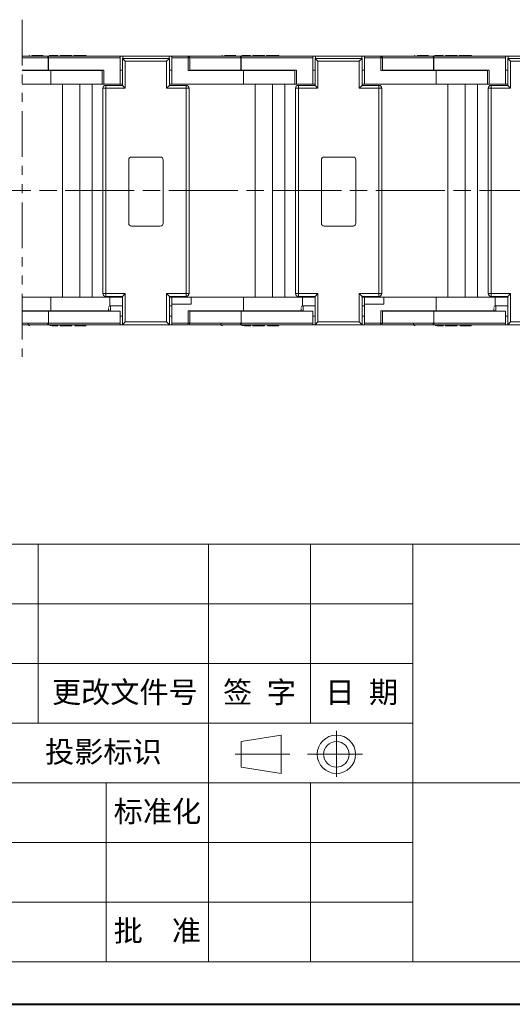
# Model space of a CAD drawing. Header units: millimetres. Extents: x 3292 to 3920, y -521 to -81.
# Tile 10 of 31: x 3678 to 3764, y -521 to -350. Entities that reach past the tile are written whole.
import ezdxf

# ---------------------------------------------------------------- set-up
doc = ezdxf.new("R2010")
doc.units = ezdxf.units.MM
for name, pattern in [('ACAD_ISO08W100', [36, 24, -3, 6, -3]), ('CENTER', [0.6, 0.375, -0.075, 0.075, -0.075]), ('PHANTOM2', [31.75, 15.875, -3.175, 3.175, -3.175, 3.175, -3.175])]:
    doc.linetypes.add(name, pattern=pattern)
doc.layers.add('中心线', color=1, linetype='CENTER', lineweight=25)
doc.layers.add('标注线', color=7, linetype='Continuous', lineweight=15)
doc.styles.add('样式 6', font='仿宋_GB2312.ttf')

msp = doc.modelspace()

# ---------------------------------------------------------------- linework, layer by layer
at = {"color": 3, "linetype": 'PHANTOM2', "lineweight": 9, "ltscale": 0.5}
msp.add_line((3678.769, -349.861), (3678.769, -408.452), dxfattribs=at)
at = {"color": 7, "linetype": 'Continuous', "lineweight": 15}
for p, q in [((3683.243, -356.212), (3678.769, -356.212)), ((3683.229, -356.512), (3678.769, -356.512)), ((3683.305, -356.514), (3683.229, -356.512)), ((3683.252, -356.214), (3683.238, -356.232)), ((3683.243, -356.212), (3683.317, -356.212)), ((3683.322, -356.515), (3683.311, -356.515)), ((3683.311, -358.637), (3683.311, -356.515)), ((3683.317, -356.212), (3683.317, -356.403)), ((3683.317, -356.212), (3695.818, -356.212)), ((3683.317, -356.403), (3683.322, -356.515)), ((3683.322, -356.515), (3695.818, -356.515)), ((3683.322, -358.637), (3683.322, -356.515)), ((3683.443, -356.061), (3684.609, -356.061)), ((3683.761, -356.111), (3683.557, -356.111)), ((3684.28, -356.212), (3683.761, -356.111)), ((3684.609, -356.212), (3684.609, -356.061)), ((3684.609, -356.061), (3684.985, -356.061)), ((3684.985, -356.061), (3684.985, -356.212)), ((3685.369, -356.061), (3685.369, -356.212)), ((3685.369, -356.061), (3687.424, -356.061)), ((3687.424, -356.212), (3687.424, -356.061)), ((3687.732, -356.061), (3687.732, -356.212)), ((3688.027, -356.212), (3688.027, -356.061)), ((3689.919, -356.212), (3689.919, -356.061)), ((3695.818, -356.515), (3695.818, -356.212)), ((3695.818, -356.212), (3696.247, -356.212)), ((3695.818, -356.515), (3695.818, -361.062)), ((3696.688, -357.081), (3696.188, -356.581)), ((3696.188, -356.581), (3696.188, -361.281)), ((3696.188, -356.581), (3704.388, -356.581)), ((3696.247, -356.581), (3696.247, -356.212)), ((3696.247, -356.212), (3704.33, -356.212)), ((3696.688, -361.781), (3696.688, -357.081)), ((3696.688, -357.081), (3703.888, -357.081)), ((3703.888, -357.081), (3704.388, -356.581)), ((3703.888, -357.081), (3703.888, -361.781)), ((3704.33, -356.212), (3704.33, -356.581)), ((3704.33, -356.212), (3704.759, -356.212)), ((3704.388, -361.281), (3704.388, -356.581)), ((3704.759, -356.212), (3707.61, -356.212)), ((3704.759, -356.212), (3704.759, -356.515)), ((3704.759, -356.515), (3707.61, -356.515)), ((3704.759, -361.062), (3704.759, -356.515)), ((3707.61, -356.515), (3707.61, -356.212)), ((3716.743, -356.212), (3707.61, -356.212)), ((3707.61, -356.515), (3707.61, -358.687)), ((3707.913, -356.515), (3707.61, -356.515)), ((3716.729, -356.512), (3707.913, -356.512)), ((3707.913, -358.687), (3707.913, -356.515)), ((3716.805, -356.514), (3716.729, -356.512)), ((3716.752, -356.214), (3716.738, -356.232)), ((3716.743, -356.212), (3716.817, -356.212)), ((3716.822, -356.515), (3716.811, -356.515)), ((3716.811, -358.637), (3716.811, -356.515)), ((3716.817, -356.212), (3716.817, -356.403)), ((3716.817, -356.212), (3729.318, -356.212)), ((3716.817, -356.403), (3716.822, -356.515)), ((3716.822, -356.515), (3729.318, -356.515)), ((3716.822, -358.637), (3716.822, -356.515)), ((3716.943, -356.061), (3718.109, -356.061)), ((3717.261, -356.111), (3717.057, -356.111)), ((3717.78, -356.212), (3717.261, -356.111)), ((3718.109, -356.212), (3718.109, -356.061)), ((3718.109, -356.061), (3718.485, -356.061)), ((3718.485, -356.061), (3718.485, -356.212)), ((3718.869, -356.061), (3718.869, -356.212)), ((3718.869, -356.061), (3720.924, -356.061)), ((3720.924, -356.212), (3720.924, -356.061)), ((3721.232, -356.061), (3721.232, -356.212)), ((3721.527, -356.212), (3721.527, -356.061)), ((3723.419, -356.212), (3723.419, -356.061)), ((3729.318, -356.515), (3729.318, -356.212)), ((3729.318, -356.212), (3729.747, -356.212)), ((3729.318, -356.515), (3729.318, -361.062)), ((3730.188, -357.081), (3729.688, -356.581)), ((3729.688, -356.581), (3729.688, -361.281)), ((3729.688, -356.581), (3737.888, -356.581)), ((3729.747, -356.581), (3729.747, -356.212)), ((3729.747, -356.212), (3737.83, -356.212)), ((3730.188, -361.781), (3730.188, -357.081)), ((3730.188, -357.081), (3737.388, -357.081)), ((3737.388, -357.081), (3737.888, -356.581)), ((3737.388, -357.081), (3737.388, -361.781)), ((3737.83, -356.212), (3737.83, -356.581)), ((3737.83, -356.212), (3738.259, -356.212)), ((3737.888, -361.281), (3737.888, -356.581)), ((3738.259, -356.212), (3741.11, -356.212)), ((3738.259, -356.212), (3738.259, -356.515)), ((3738.259, -356.515), (3741.11, -356.515)), ((3738.259, -361.062), (3738.259, -356.515)), ((3750.243, -356.212), (3741.11, -356.212)), ((3741.11, -356.515), (3741.11, -356.212)), ((3741.11, -356.515), (3741.11, -358.687)), ((3741.413, -356.515), (3741.11, -356.515)), ((3750.229, -356.512), (3741.413, -356.512)), ((3741.413, -358.687), (3741.413, -356.515)), ((3750.305, -356.514), (3750.229, -356.512)), ((3750.252, -356.214), (3750.238, -356.232)), ((3750.243, -356.212), (3750.317, -356.212)), ((3750.322, -356.515), (3750.311, -356.515)), ((3750.311, -358.637), (3750.311, -356.515)), ((3750.317, -356.212), (3750.317, -356.403)), ((3750.317, -356.212), (3762.818, -356.212)), ((3750.317, -356.403), (3750.322, -356.515)), ((3750.322, -356.515), (3762.818, -356.515)), ((3750.322, -358.637), (3750.322, -356.515)), ((3750.443, -356.061), (3751.609, -356.061)), ((3750.761, -356.111), (3750.557, -356.111)), ((3751.28, -356.212), (3750.761, -356.111)), ((3751.609, -356.212), (3751.609, -356.061)), ((3751.609, -356.061), (3751.985, -356.061)), ((3751.985, -356.061), (3751.985, -356.212)), ((3752.369, -356.061), (3752.369, -356.212)), ((3752.369, -356.061), (3754.424, -356.061)), ((3754.424, -356.212), (3754.424, -356.061)), ((3754.732, -356.061), (3754.732, -356.212)), ((3755.027, -356.212), (3755.027, -356.061)), ((3756.919, -356.212), (3756.919, -356.061)), ((3762.818, -356.515), (3762.818, -356.212)), ((3762.818, -356.212), (3763.247, -356.212)), ((3762.818, -356.515), (3762.818, -361.062)), ((3763.688, -357.081), (3763.188, -356.581)), ((3763.188, -356.581), (3763.188, -361.281)), ((3763.188, -356.581), (3771.388, -356.581)), ((3763.247, -356.581), (3763.247, -356.212)), ((3763.247, -356.212), (3771.33, -356.212)), ((3763.688, -361.781), (3763.688, -357.081)), ((3763.688, -357.081), (3770.888, -357.081)), ((3678.769, -358.637), (3683.311, -358.637)), ((3678.769, -358.687), (3683.761, -358.687)), ((3679.794, -358.637), (3679.794, -358.687)), ((3683.311, -358.637), (3683.322, -358.637)), ((3683.322, -358.637), (3692.967, -358.637)), ((3683.761, -358.687), (3683.761, -361.062)), ((3683.761, -358.687), (3692.664, -358.687)), ((3687.727, -358.687), (3687.727, -358.637)), ((3692.664, -358.637), (3692.664, -361.062)), ((3692.967, -361.062), (3692.967, -358.637)), ((3696.188, -358.637), (3695.818, -358.637)), ((3704.759, -358.637), (3704.388, -358.637)), ((3707.61, -358.687), (3717.261, -358.687)), ((3707.913, -358.637), (3716.811, -358.637)), ((3711.694, -358.637), (3711.694, -358.687)), ((3711.966, -358.687), (3711.966, -358.637)), ((3713.294, -358.637), (3713.294, -358.687)), ((3716.811, -358.637), (3716.822, -358.637)), ((3716.822, -358.637), (3726.467, -358.637)), ((3717.261, -358.687), (3717.261, -361.062)), ((3717.261, -358.687), (3726.164, -358.687)), ((3721.227, -358.687), (3721.227, -358.637)), ((3726.164, -358.637), (3726.164, -361.062)), ((3726.467, -361.062), (3726.467, -358.637)), ((3729.688, -358.637), (3729.318, -358.637)), ((3738.259, -358.637), (3737.888, -358.637)), ((3741.11, -358.687), (3750.761, -358.687)), ((3741.413, -358.637), (3750.311, -358.637)), ((3745.194, -358.637), (3745.194, -358.687)), ((3745.466, -358.687), (3745.466, -358.637)), ((3746.794, -358.637), (3746.794, -358.687)), ((3750.311, -358.637), (3750.322, -358.637)), ((3750.322, -358.637), (3759.967, -358.637)), ((3750.761, -358.687), (3750.761, -361.062)), ((3750.761, -358.687), (3759.664, -358.687)), ((3754.727, -358.687), (3754.727, -358.637)), ((3759.664, -358.637), (3759.664, -361.062)), ((3759.967, -361.062), (3759.967, -358.637)), ((3763.188, -358.637), (3762.818, -358.637)), ((3683.761, -361.062), (3678.769, -361.062)), ((3683.761, -361.062), (3692.664, -361.062)), ((3685.764, -361.062), (3685.764, -398.062)), ((3688.776, -398.062), (3688.776, -361.062)), ((3690.917, -361.062), (3690.917, -398.062)), ((3692.967, -361.062), (3692.664, -361.062)), ((3692.788, -397.438), (3692.788, -361.781)), ((3693.288, -361.781), (3692.788, -361.781)), ((3695.818, -361.062), (3692.967, -361.062)), ((3693.288, -361.281), (3693.288, -361.781)), ((3696.188, -361.281), (3693.288, -361.281)), ((3693.288, -397.438), (3693.288, -361.781)), ((3693.288, -361.781), (3696.688, -361.781)), ((3696.188, -361.062), (3695.818, -361.062)), ((3696.688, -361.781), (3696.188, -361.281)), ((3704.388, -361.281), (3703.888, -361.781)), ((3703.888, -361.781), (3707.288, -361.781)), ((3704.759, -361.062), (3704.388, -361.062)), ((3707.288, -361.281), (3704.388, -361.281)), ((3717.261, -361.062), (3704.759, -361.062)), ((3707.288, -361.781), (3707.288, -361.281)), ((3707.288, -361.781), (3707.288, -397.438)), ((3707.788, -361.781), (3707.288, -361.781)), ((3707.788, -361.781), (3707.788, -397.438)), ((3717.261, -361.062), (3726.164, -361.062)), ((3719.264, -361.062), (3719.264, -398.062)), ((3722.276, -398.062), (3722.276, -361.062)), ((3724.417, -361.062), (3724.417, -398.062)), ((3726.467, -361.062), (3726.164, -361.062)), ((3726.288, -397.438), (3726.288, -361.781)), ((3726.788, -361.781), (3726.288, -361.781)), ((3729.318, -361.062), (3726.467, -361.062)), ((3726.788, -361.281), (3726.788, -361.781)), ((3729.688, -361.281), (3726.788, -361.281)), ((3726.788, -397.438), (3726.788, -361.781)), ((3726.788, -361.781), (3730.188, -361.781)), ((3729.688, -361.062), (3729.318, -361.062)), ((3730.188, -361.781), (3729.688, -361.281)), ((3737.888, -361.281), (3737.388, -361.781)), ((3737.388, -361.781), (3740.788, -361.781)), ((3738.259, -361.062), (3737.888, -361.062)), ((3740.788, -361.281), (3737.888, -361.281)), ((3750.761, -361.062), (3738.259, -361.062)), ((3740.788, -361.781), (3740.788, -361.281)), ((3740.788, -361.781), (3740.788, -397.438)), ((3741.288, -361.781), (3740.788, -361.781)), ((3741.288, -361.781), (3741.288, -397.438)), ((3750.761, -361.062), (3759.664, -361.062)), ((3752.764, -361.062), (3752.764, -398.062)), ((3755.776, -398.062), (3755.776, -361.062)), ((3757.917, -361.062), (3757.917, -398.062)), ((3759.967, -361.062), (3759.664, -361.062)), ((3759.788, -397.438), (3759.788, -361.781)), ((3760.288, -361.781), (3759.788, -361.781)), ((3762.818, -361.062), (3759.967, -361.062)), ((3760.288, -361.281), (3760.288, -361.781)), ((3763.188, -361.281), (3760.288, -361.281)), ((3760.288, -397.438), (3760.288, -361.781)), ((3760.288, -361.781), (3763.688, -361.781)), ((3763.188, -361.062), (3762.818, -361.062)), ((3763.688, -361.781), (3763.188, -361.281)), ((3697.288, -374.231), (3697.288, -385.231)), ((3702.788, -373.731), (3697.788, -373.731)), ((3703.288, -385.231), (3703.288, -374.231)), ((3730.788, -374.231), (3730.788, -385.231)), ((3736.288, -373.731), (3731.288, -373.731)), ((3736.788, -385.231), (3736.788, -374.231)), ((3697.788, -385.731), (3702.788, -385.731)), ((3731.288, -385.731), (3736.288, -385.731)), ((3678.769, -398.062), (3683.761, -398.062)), ((3683.761, -398.062), (3683.761, -400.436)), ((3694.023, -398.062), (3683.761, -398.062)), ((3692.788, -397.438), (3693.288, -397.438)), ((3696.688, -397.438), (3693.288, -397.438)), ((3693.288, -397.438), (3693.288, -397.938)), ((3693.288, -397.938), (3696.188, -397.938)), ((3694.023, -399.587), (3694.023, -398.062)), ((3694.023, -398.062), (3696.188, -398.062)), ((3696.188, -397.938), (3696.688, -397.438)), ((3696.188, -397.938), (3696.188, -402.881)), ((3696.688, -402.381), (3696.688, -397.438)), ((3707.288, -397.438), (3703.888, -397.438)), ((3703.888, -397.438), (3703.888, -402.381)), ((3704.388, -397.938), (3703.888, -397.438)), ((3704.388, -397.938), (3707.288, -397.938)), ((3704.388, -402.881), (3704.388, -397.938)), ((3704.388, -398.062), (3704.759, -398.062)), ((3704.759, -398.062), (3708.169, -398.062)), ((3704.759, -399.274), (3704.759, -398.062)), ((3707.288, -397.438), (3707.788, -397.438)), ((3707.288, -397.938), (3707.288, -397.438)), ((3708.169, -399.274), (3708.169, -398.062)), ((3708.169, -398.062), (3717.261, -398.062)), ((3717.261, -398.062), (3717.261, -400.436)), ((3727.523, -398.062), (3717.261, -398.062)), ((3726.288, -397.438), (3726.788, -397.438)), ((3730.188, -397.438), (3726.788, -397.438)), ((3726.788, -397.438), (3726.788, -397.938)), ((3726.788, -397.938), (3729.688, -397.938)), ((3727.523, -399.587), (3727.523, -398.062)), ((3727.523, -398.062), (3729.688, -398.062)), ((3729.688, -397.938), (3730.188, -397.438)), ((3729.688, -397.938), (3729.688, -402.881)), ((3730.188, -402.381), (3730.188, -397.438)), ((3740.788, -397.438), (3737.388, -397.438)), ((3737.388, -397.438), (3737.388, -402.381)), ((3737.888, -397.938), (3737.388, -397.438)), ((3737.888, -397.938), (3740.788, -397.938)), ((3737.888, -402.881), (3737.888, -397.938)), ((3737.888, -398.062), (3738.259, -398.062)), ((3738.259, -398.062), (3741.669, -398.062)), ((3738.259, -399.274), (3738.259, -398.062)), ((3740.788, -397.438), (3741.288, -397.438)), ((3740.788, -397.938), (3740.788, -397.438)), ((3741.669, -399.274), (3741.669, -398.062)), ((3741.669, -398.062), (3750.761, -398.062)), ((3750.761, -398.062), (3750.761, -400.436)), ((3761.023, -398.062), (3750.761, -398.062)), ((3759.788, -397.438), (3760.288, -397.438)), ((3763.688, -397.438), (3760.288, -397.438)), ((3760.288, -397.438), (3760.288, -397.938)), ((3760.288, -397.938), (3763.188, -397.938)), ((3761.023, -399.587), (3761.023, -398.062)), ((3761.023, -398.062), (3763.188, -398.062)), ((3763.188, -397.938), (3763.688, -397.438)), ((3763.188, -397.938), (3763.188, -402.881)), ((3763.688, -402.381), (3763.688, -397.438)), ((3696.188, -399.577), (3694.1, -399.577)), ((3704.759, -399.577), (3704.388, -399.577)), ((3704.759, -399.274), (3708.169, -399.274)), ((3704.759, -402.608), (3704.759, -399.274)), ((3729.688, -399.577), (3727.6, -399.577)), ((3738.259, -399.577), (3737.888, -399.577)), ((3738.259, -399.274), (3741.669, -399.274)), ((3738.259, -402.608), (3738.259, -399.274)), ((3763.188, -399.577), (3761.1, -399.577)), ((3683.761, -400.436), (3678.769, -400.436)), ((3683.311, -400.486), (3678.769, -400.486)), ((3679.794, -400.436), (3679.794, -400.486)), ((3683.317, -402.609), (3683.317, -400.486)), ((3695.818, -400.486), (3683.322, -400.486)), ((3683.761, -400.436), (3694.023, -400.436)), ((3687.727, -400.486), (3687.727, -400.436)), ((3695.818, -400.486), (3695.818, -402.608)), ((3695.818, -401.396), (3696.188, -401.396)), ((3704.388, -401.396), (3704.759, -401.396)), ((3717.261, -400.436), (3707.61, -400.436)), ((3707.61, -400.436), (3707.61, -402.608)), ((3707.913, -402.608), (3707.913, -400.436)), ((3716.811, -400.486), (3707.913, -400.486)), ((3711.694, -400.436), (3711.694, -400.486)), ((3711.966, -400.486), (3711.966, -400.436)), ((3713.294, -400.436), (3713.294, -400.486)), ((3716.817, -402.609), (3716.817, -400.486)), ((3729.318, -400.486), (3716.822, -400.486)), ((3717.261, -400.436), (3727.523, -400.436)), ((3721.227, -400.486), (3721.227, -400.436)), ((3729.318, -400.486), (3729.318, -402.608)), ((3729.318, -401.396), (3729.688, -401.396)), ((3737.888, -401.396), (3738.259, -401.396)), ((3750.761, -400.436), (3741.11, -400.436)), ((3741.11, -400.436), (3741.11, -402.608)), ((3741.413, -402.608), (3741.413, -400.436)), ((3750.311, -400.486), (3741.413, -400.486)), ((3745.194, -400.436), (3745.194, -400.486)), ((3745.466, -400.486), (3745.466, -400.436)), ((3746.794, -400.436), (3746.794, -400.486)), ((3750.317, -402.609), (3750.317, -400.486)), ((3762.818, -400.486), (3750.322, -400.486)), ((3750.761, -400.436), (3761.023, -400.436)), ((3754.727, -400.486), (3754.727, -400.436)), ((3762.818, -400.486), (3762.818, -402.608)), ((3762.818, -401.396), (3763.188, -401.396)), ((3678.769, -402.611), (3683.229, -402.611)), ((3683.229, -402.611), (3683.314, -402.609)), ((3683.237, -402.891), (3683.253, -402.909)), ((3683.317, -402.911), (3683.243, -402.911)), ((3695.818, -402.608), (3683.314, -402.609)), ((3683.317, -402.911), (3683.317, -402.72)), ((3695.818, -402.911), (3683.317, -402.911)), ((3683.557, -403.012), (3683.761, -403.012)), ((3683.761, -403.012), (3684.28, -402.911)), ((3684.962, -403.063), (3683.918, -403.063)), ((3684.962, -403.063), (3684.962, -402.911)), ((3685.346, -403.063), (3685.346, -402.911)), ((3685.346, -403.063), (3685.722, -403.063)), ((3685.722, -402.911), (3685.722, -403.063)), ((3686.888, -403.063), (3685.722, -403.063)), ((3686.888, -403.063), (3686.888, -402.911)), ((3687.42, -403.063), (3686.888, -403.063)), ((3687.42, -403.063), (3687.42, -402.911)), ((3687.898, -402.911), (3687.898, -403.063)), ((3689.859, -403.063), (3689.859, -402.911)), ((3695.818, -402.911), (3695.818, -402.608)), ((3704.759, -402.911), (3695.818, -402.911)), ((3696.188, -402.881), (3696.688, -402.381)), ((3696.188, -402.881), (3704.388, -402.881)), ((3703.888, -402.381), (3696.688, -402.381)), ((3704.388, -402.881), (3703.888, -402.381)), ((3707.61, -402.608), (3704.759, -402.608)), ((3704.759, -402.608), (3704.759, -402.911)), ((3707.61, -402.911), (3704.759, -402.911)), ((3707.61, -402.911), (3707.61, -402.608)), ((3707.61, -402.608), (3707.913, -402.608)), ((3707.913, -402.611), (3716.729, -402.611)), ((3716.729, -402.611), (3716.814, -402.609)), ((3716.737, -402.891), (3716.753, -402.909)), ((3716.817, -402.911), (3716.743, -402.911)), ((3729.318, -402.608), (3716.814, -402.609)), ((3716.817, -402.911), (3716.817, -402.72)), ((3729.318, -402.911), (3716.817, -402.911)), ((3716.947, -403.012), (3717.261, -403.012)), ((3717.261, -403.012), (3717.78, -402.911)), ((3718.462, -403.063), (3717.418, -403.063)), ((3718.462, -403.063), (3718.462, -402.911)), ((3718.846, -403.063), (3718.846, -402.911)), ((3718.846, -403.063), (3719.222, -403.063)), ((3719.222, -402.911), (3719.222, -403.063)), ((3720.388, -403.063), (3719.222, -403.063)), ((3720.388, -403.063), (3720.388, -402.911)), ((3720.92, -403.063), (3720.388, -403.063)), ((3720.92, -403.063), (3720.92, -402.911)), ((3721.398, -402.911), (3721.398, -403.063)), ((3723.359, -403.063), (3723.359, -402.911)), ((3729.318, -402.911), (3729.318, -402.608)), ((3738.259, -402.911), (3729.318, -402.911)), ((3729.688, -402.881), (3730.188, -402.381)), ((3729.688, -402.881), (3737.888, -402.881)), ((3737.388, -402.381), (3730.188, -402.381)), ((3737.888, -402.881), (3737.388, -402.381)), ((3741.11, -402.608), (3738.259, -402.608)), ((3738.259, -402.608), (3738.259, -402.911)), ((3741.11, -402.911), (3738.259, -402.911)), ((3741.11, -402.911), (3741.11, -402.608)), ((3741.11, -402.608), (3741.413, -402.608)), ((3741.413, -402.611), (3750.229, -402.611)), ((3750.229, -402.611), (3750.314, -402.609)), ((3750.237, -402.891), (3750.253, -402.909)), ((3750.317, -402.911), (3750.243, -402.911)), ((3762.818, -402.608), (3750.314, -402.609)), ((3750.317, -402.911), (3750.317, -402.72)), ((3762.818, -402.911), (3750.317, -402.911)), ((3750.557, -403.012), (3750.761, -403.012)), ((3750.761, -403.012), (3751.28, -402.911)), ((3751.962, -403.063), (3750.918, -403.063)), ((3751.962, -403.063), (3751.962, -402.911)), ((3752.346, -403.063), (3752.346, -402.911)), ((3752.346, -403.063), (3752.722, -403.063)), ((3752.722, -402.911), (3752.722, -403.063)), ((3753.888, -403.063), (3752.722, -403.063)), ((3753.888, -403.063), (3753.888, -402.911)), ((3754.42, -403.063), (3753.888, -403.063)), ((3754.42, -403.063), (3754.42, -402.911)), ((3754.898, -402.911), (3754.898, -403.063)), ((3756.859, -403.063), (3756.859, -402.911)), ((3762.818, -402.911), (3762.818, -402.608)), ((3771.759, -402.911), (3762.818, -402.911)), ((3763.188, -402.881), (3763.688, -402.381)), ((3763.188, -402.881), (3771.388, -402.881)), ((3770.888, -402.381), (3763.688, -402.381))]:
    msp.add_line(p, q, dxfattribs=at)
at = {"color": 7, "lineweight": 13}
for p, q in [((3574.933, -441.024), (3906.563, -441.024)), ((3640.092, -513.564), (3906.563, -513.564))]:
    msp.add_line(p, q, dxfattribs=at)
at = {"color": 7, "lineweight": 15}
for p, q in [((3681.543, -441.024), (3681.543, -472.113)), ((3711.151, -441.024), (3711.151, -472.113)), ((3728.916, -441.024), (3728.916, -472.113)), ((3746.681, -441.024), (3746.681, -513.564)), ((3640.092, -451.387), (3746.681, -451.387)), ((3640.092, -461.75), (3746.681, -461.75)), ((3640.092, -472.113), (3746.681, -472.113)), ((3711.151, -472.113), (3711.151, -513.564)), ((3733.398, -481.43), (3733.398, -473.44)), ((3716.835, -475.303), (3723.812, -474.192)), ((3716.835, -475.303), (3716.835, -479.744)), ((3723.812, -480.854), (3723.812, -474.192)), ((3725.289, -477.523), (3715.81, -477.523)), ((3728.377, -477.523), (3737.915, -477.523)), ((3716.835, -479.744), (3723.812, -480.854)), ((3640.092, -482.475), (3816.259, -482.475)), ((3693.386, -482.475), (3693.386, -513.564)), ((3728.916, -482.475), (3728.916, -513.564)), ((3640.092, -492.838), (3746.681, -492.838)), ((3640.092, -503.201), (3746.681, -503.201))]:
    msp.add_line(p, q, dxfattribs=at)
at = {"color": 7, "lineweight": 40}
msp.add_line((3292.2, -520.966), (3913.965, -520.966), dxfattribs=at)
at = {"color": 7, "linetype": 'Continuous', "lineweight": 15, "flags": 128}
for points in [[(3694.1, -399.577), (3694.1, -399.646), (3694.1, -399.843), (3694.1, -400.138), (3694.1, -400.486)], [(3727.6, -399.577), (3727.6, -399.646), (3727.6, -399.843), (3727.6, -400.138), (3727.6, -400.486)], [(3761.1, -399.577), (3761.1, -399.646), (3761.1, -399.843), (3761.1, -400.138), (3761.1, -400.486)]]:
    msp.add_lwpolyline(points, dxfattribs=at)
at = {"color": 7, "lineweight": 15}
for radius in [3.331, 2.221]:
    msp.add_circle((3733.398, -477.523), radius, dxfattribs=at)
at = {"color": 7, "linetype": 'Continuous', "lineweight": 15}
for centre, radius, start, end in [((3690.574, -357.219), 7.303, 173.58426, 174.45965), ((3707.61, -356.515), 0.303, 0, 90), ((3724.074, -357.219), 7.303, 173.58426, 174.45965), ((3741.11, -356.515), 0.303, 0, 90), ((3757.574, -357.219), 7.303, 173.58426, 174.45965), ((3693.288, -361.781), 0.5, 90, 180), ((3707.288, -361.781), 0.5, 360, 90), ((3726.788, -361.781), 0.5, 90, 180), ((3740.788, -361.781), 0.5, 360, 90), ((3760.288, -361.781), 0.5, 90, 180), ((3697.788, -374.231), 0.5, 90, 180), ((3702.788, -374.231), 0.5, 0, 90), ((3731.288, -374.231), 0.5, 90, 180), ((3736.288, -374.231), 0.5, 0, 90), ((3697.788, -385.231), 0.5, 180, 270), ((3702.788, -385.231), 0.5, 270, 0), ((3731.288, -385.231), 0.5, 180, 270), ((3736.288, -385.231), 0.5, 270, 0), ((3693.288, -397.438), 0.5, 180, 270), ((3707.288, -397.438), 0.5, 270, 360), ((3726.788, -397.438), 0.5, 180, 270), ((3740.788, -397.438), 0.5, 270, 360), ((3760.288, -397.438), 0.5, 180, 270), ((3694.1, -399.88), 0.303, 89.99942, 180), ((3727.6, -399.88), 0.303, 89.99942, 180), ((3761.1, -399.88), 0.303, 89.99942, 180), ((3707.61, -402.608), 0.303, 270, 0), ((3741.11, -402.608), 0.303, 270, 0)]:
    msp.add_arc(centre, radius, start, end, dxfattribs=at)
for points, knots in [([(3680.097, -356.111), (3680.073, -356.113), (3680.03, -356.115), (3679.963, -356.14), (3679.908, -356.17), (3679.884, -356.202), (3679.877, -356.212)], [0, 0, 0, 0, 0.2816795, 0.5233129, 0.8524662, 1, 1, 1, 1]), ([(3680.472, -356.061), (3680.47, -356.061), (3680.465, -356.061), (3680.515, -356.061), (3680.644, -356.061), (3680.851, -356.061), (3681.174, -356.061), (3681.571, -356.061), (3681.932, -356.061), (3682.18, -356.061), (3682.342, -356.061), (3682.418, -356.061), (3682.437, -356.061), (3682.432, -356.061), (3682.435, -356.061), (3682.434, -356.061), (3682.433, -356.061)], [0, 0, 0, 0, 0.0609658, 0.1225554, 0.1669432, 0.2113739, 0.2788702, 0.3732011, 0.4466314, 0.4991848, 0.5440103, 0.5992543, 0.6439555, 0.6892613, 0.7798958, 1, 1, 1, 1]), ([(3683.317, -356.403), (3683.314, -356.381), (3683.309, -356.342), (3683.296, -356.289), (3683.281, -356.246), (3683.261, -356.217), (3683.249, -356.214), (3683.243, -356.212)], [0, 0, 0, 0, 0.201, 0.3493569, 0.5906876, 0.8011402, 1, 1, 1, 1]), ([(3687.754, -356.061), (3687.751, -356.061), (3687.747, -356.061), (3687.858, -356.061), (3687.98, -356.061), (3688.027, -356.061)], [0, 0, 0, 0, 0.4517384, 0.7917478, 1, 1, 1, 1]), ([(3688.027, -356.061), (3688.103, -356.061), (3688.257, -356.061), (3688.612, -356.061), (3688.992, -356.061), (3689.37, -356.061), (3689.64, -356.061), (3689.795, -356.061), (3689.872, -356.061), (3689.916, -356.061), (3689.926, -356.061), (3689.893, -356.061), (3689.806, -356.061), (3689.683, -356.061), (3689.634, -356.061)], [0, 0, 0, 0, 0.0777255, 0.155352, 0.2765945, 0.3622698, 0.4485218, 0.5255911, 0.5864532, 0.6488305, 0.7458294, 0.8445582, 0.9391331, 1, 1, 1, 1]), ([(3713.597, -356.111), (3713.573, -356.113), (3713.53, -356.115), (3713.463, -356.14), (3713.408, -356.17), (3713.384, -356.202), (3713.377, -356.212)], [0, 0, 0, 0, 0.2816795, 0.5233129, 0.8524662, 1, 1, 1, 1]), ([(3713.972, -356.061), (3713.97, -356.061), (3713.965, -356.061), (3714.015, -356.061), (3714.144, -356.061), (3714.351, -356.061), (3714.674, -356.061), (3715.071, -356.061), (3715.432, -356.061), (3715.68, -356.061), (3715.842, -356.061), (3715.918, -356.061), (3715.937, -356.061), (3715.932, -356.061), (3715.935, -356.061), (3715.934, -356.061), (3715.933, -356.061)], [0, 0, 0, 0, 0.0609658, 0.1225554, 0.1669432, 0.2113739, 0.2788702, 0.3732011, 0.4466314, 0.4991848, 0.5440103, 0.5992543, 0.6439555, 0.6892613, 0.7798958, 1, 1, 1, 1]), ([(3716.817, -356.403), (3716.814, -356.381), (3716.809, -356.342), (3716.796, -356.289), (3716.781, -356.246), (3716.761, -356.217), (3716.749, -356.214), (3716.743, -356.212)], [0, 0, 0, 0, 0.201, 0.3493569, 0.5906876, 0.8011402, 1, 1, 1, 1]), ([(3721.254, -356.061), (3721.251, -356.061), (3721.247, -356.061), (3721.358, -356.061), (3721.48, -356.061), (3721.527, -356.061)], [0, 0, 0, 0, 0.4517384, 0.7917478, 1, 1, 1, 1]), ([(3721.527, -356.061), (3721.603, -356.061), (3721.757, -356.061), (3722.112, -356.061), (3722.492, -356.061), (3722.87, -356.061), (3723.14, -356.061), (3723.295, -356.061), (3723.372, -356.061), (3723.416, -356.061), (3723.426, -356.061), (3723.393, -356.061), (3723.306, -356.061), (3723.183, -356.061), (3723.134, -356.061)], [0, 0, 0, 0, 0.0777255, 0.155352, 0.2765945, 0.3622698, 0.4485218, 0.5255911, 0.5864532, 0.6488305, 0.7458294, 0.8445582, 0.9391331, 1, 1, 1, 1]), ([(3747.097, -356.111), (3747.073, -356.113), (3747.03, -356.115), (3746.963, -356.14), (3746.908, -356.17), (3746.884, -356.202), (3746.877, -356.212)], [0, 0, 0, 0, 0.2816795, 0.5233129, 0.8524662, 1, 1, 1, 1]), ([(3747.472, -356.061), (3747.47, -356.061), (3747.465, -356.061), (3747.515, -356.061), (3747.644, -356.061), (3747.851, -356.061), (3748.174, -356.061), (3748.571, -356.061), (3748.932, -356.061), (3749.18, -356.061), (3749.342, -356.061), (3749.418, -356.061), (3749.437, -356.061), (3749.432, -356.061), (3749.435, -356.061), (3749.434, -356.061), (3749.433, -356.061)], [0, 0, 0, 0, 0.0609658, 0.1225554, 0.1669432, 0.2113739, 0.2788702, 0.3732011, 0.4466314, 0.4991848, 0.5440103, 0.5992543, 0.6439555, 0.6892613, 0.7798958, 1, 1, 1, 1]), ([(3750.317, -356.403), (3750.314, -356.381), (3750.309, -356.342), (3750.296, -356.289), (3750.281, -356.246), (3750.261, -356.217), (3750.249, -356.214), (3750.243, -356.212)], [0, 0, 0, 0, 0.201, 0.3493569, 0.5906876, 0.8011402, 1, 1, 1, 1]), ([(3754.754, -356.061), (3754.751, -356.061), (3754.747, -356.061), (3754.858, -356.061), (3754.98, -356.061), (3755.027, -356.061)], [0, 0, 0, 0, 0.4517384, 0.7917478, 1, 1, 1, 1]), ([(3755.027, -356.061), (3755.103, -356.061), (3755.257, -356.061), (3755.612, -356.061), (3755.992, -356.061), (3756.37, -356.061), (3756.64, -356.061), (3756.795, -356.061), (3756.872, -356.061), (3756.916, -356.061), (3756.926, -356.061), (3756.893, -356.061), (3756.806, -356.061), (3756.683, -356.061), (3756.634, -356.061)], [0, 0, 0, 0, 0.0777255, 0.155352, 0.2765945, 0.3622698, 0.4485218, 0.5255911, 0.5864532, 0.6488305, 0.7458294, 0.8445582, 0.9391331, 1, 1, 1, 1]), ([(3693.797, -400.071), (3693.797, -400.098), (3693.797, -400.156), (3693.797, -400.293), (3693.797, -400.41), (3693.797, -400.486)], [0, 0, 0, 0, 0.2329614, 0.5028625, 1, 1, 1, 1]), ([(3727.297, -400.071), (3727.297, -400.098), (3727.297, -400.156), (3727.297, -400.293), (3727.297, -400.41), (3727.297, -400.486)], [0, 0, 0, 0, 0.2329614, 0.5028625, 1, 1, 1, 1]), ([(3760.797, -400.071), (3760.797, -400.098), (3760.797, -400.156), (3760.797, -400.293), (3760.797, -400.41), (3760.797, -400.486)], [0, 0, 0, 0, 0.2329614, 0.5028625, 1, 1, 1, 1]), ([(3683.243, -402.911), (3682.167, -402.911), (3680.618, -402.911), (3679.194, -402.911), (3678.769, -402.911)], [0, 0, 0, 0, 0.29957109, 0.43171544, 0.43171544, 0.43171544, 0.43171544]), ([(3679.794, -402.709), (3679.795, -402.733), (3679.798, -402.777), (3679.823, -402.844), (3679.868, -402.915), (3679.936, -402.971), (3680.018, -403.006), (3680.07, -403.01), (3680.097, -403.012)], [0, 0, 0, 0, 0.14877785, 0.27640023, 0.45024528, 0.67210925, 0.82663421, 1, 1, 1, 1]), ([(3683.317, -402.72), (3683.314, -402.743), (3683.309, -402.782), (3683.296, -402.835), (3683.281, -402.878), (3683.261, -402.907), (3683.249, -402.91), (3683.243, -402.911)], [0, 0, 0, 0, 0.20095739, 0.34935816, 0.59071692, 0.80115549, 1, 1, 1, 1]), ([(3683.314, -402.609), (3683.313, -402.625), (3683.311, -402.663), (3683.314, -402.699), (3683.317, -402.72)], [0, 0, 0, 0, 0.4175448, 1, 1, 1, 1]), ([(3689.859, -403.063), (3689.861, -403.063), (3689.866, -403.063), (3689.816, -403.063), (3689.687, -403.063), (3689.48, -403.063), (3689.157, -403.063), (3688.76, -403.063), (3688.399, -403.063), (3688.151, -403.063), (3687.989, -403.063), (3687.913, -403.063), (3687.894, -403.063), (3687.9, -403.063), (3687.896, -403.063), (3687.897, -403.063), (3687.898, -403.063)], [0, 0, 0, 0, 0.0609658, 0.1225554, 0.1669432, 0.2113739, 0.2788702, 0.3732011, 0.4466314, 0.4991848, 0.5440103, 0.5992543, 0.6439555, 0.6892613, 0.7798958, 1, 1, 1, 1]), ([(3716.743, -402.911), (3715.667, -402.911), (3713.471, -402.911), (3710.534, -402.911), (3708.558, -402.911), (3707.903, -402.911), (3707.775, -402.911)], [0, 0, 0, 0, 0.2995717, 0.612023, 0.9244743, 1, 1, 1, 1]), ([(3713.294, -402.709), (3713.295, -402.733), (3713.298, -402.777), (3713.323, -402.844), (3713.368, -402.915), (3713.436, -402.971), (3713.518, -403.006), (3713.57, -403.01), (3713.597, -403.012)], [0, 0, 0, 0, 0.14877785, 0.27640023, 0.45024528, 0.67210925, 0.82663421, 1, 1, 1, 1]), ([(3716.817, -402.72), (3716.814, -402.743), (3716.809, -402.782), (3716.796, -402.835), (3716.781, -402.878), (3716.761, -402.907), (3716.749, -402.91), (3716.743, -402.911)], [0, 0, 0, 0, 0.20095739, 0.34935816, 0.59071692, 0.80115549, 1, 1, 1, 1]), ([(3716.814, -402.609), (3716.813, -402.625), (3716.811, -402.663), (3716.814, -402.699), (3716.817, -402.72)], [0, 0, 0, 0, 0.4175448, 1, 1, 1, 1]), ([(3723.359, -403.063), (3723.361, -403.063), (3723.366, -403.063), (3723.316, -403.063), (3723.187, -403.063), (3722.98, -403.063), (3722.657, -403.063), (3722.26, -403.063), (3721.899, -403.063), (3721.651, -403.063), (3721.489, -403.063), (3721.413, -403.063), (3721.394, -403.063), (3721.4, -403.063), (3721.396, -403.063), (3721.397, -403.063), (3721.398, -403.063)], [0, 0, 0, 0, 0.0609658, 0.1225554, 0.1669432, 0.2113739, 0.2788702, 0.3732011, 0.4466314, 0.4991848, 0.5440103, 0.5992543, 0.6439555, 0.6892613, 0.7798958, 1, 1, 1, 1]), ([(3750.243, -402.911), (3749.167, -402.911), (3746.971, -402.911), (3744.034, -402.911), (3742.058, -402.911), (3741.403, -402.911), (3741.275, -402.911)], [0, 0, 0, 0, 0.2995711, 0.6120218, 0.9244725, 1, 1, 1, 1]), ([(3746.794, -402.709), (3746.795, -402.733), (3746.798, -402.777), (3746.823, -402.844), (3746.868, -402.915), (3746.936, -402.971), (3747.018, -403.006), (3747.07, -403.01), (3747.097, -403.012)], [0, 0, 0, 0, 0.1487779, 0.2764002, 0.4502453, 0.6721092, 0.8266342, 1, 1, 1, 1]), ([(3750.317, -402.72), (3750.314, -402.743), (3750.309, -402.782), (3750.296, -402.835), (3750.281, -402.878), (3750.261, -402.907), (3750.249, -402.91), (3750.243, -402.911)], [0, 0, 0, 0, 0.2009574, 0.3493582, 0.5907169, 0.8011555, 1, 1, 1, 1]), ([(3750.314, -402.609), (3750.313, -402.625), (3750.311, -402.663), (3750.314, -402.699), (3750.317, -402.72)], [0, 0, 0, 0, 0.4175448, 1, 1, 1, 1]), ([(3756.859, -403.063), (3756.861, -403.063), (3756.866, -403.063), (3756.816, -403.063), (3756.687, -403.063), (3756.48, -403.063), (3756.157, -403.063), (3755.76, -403.063), (3755.399, -403.063), (3755.151, -403.063), (3754.989, -403.063), (3754.913, -403.063), (3754.894, -403.063), (3754.9, -403.063), (3754.896, -403.063), (3754.897, -403.063), (3754.898, -403.063)], [0, 0, 0, 0, 0.0609658, 0.1225554, 0.1669432, 0.2113739, 0.2788702, 0.3732011, 0.4466314, 0.4991848, 0.5440103, 0.5992543, 0.6439555, 0.6892613, 0.7798958, 1, 1, 1, 1])]:
    msp.add_open_spline(points, degree=3, knots=knots, dxfattribs=at)
for points in [[(3683.229, -356.512), (3683.229, -356.473), (3683.23, -356.394), (3683.233, -356.295), (3683.237, -356.226), (3683.241, -356.217), (3683.243, -356.212)], [(3716.729, -356.512), (3716.729, -356.473), (3716.73, -356.394), (3716.733, -356.295), (3716.737, -356.226), (3716.741, -356.217), (3716.743, -356.212)], [(3750.229, -356.512), (3750.229, -356.473), (3750.23, -356.394), (3750.233, -356.295), (3750.237, -356.226), (3750.241, -356.217), (3750.243, -356.212)], [(3683.243, -402.911), (3683.241, -402.907), (3683.237, -402.898), (3683.233, -402.828), (3683.23, -402.729), (3683.229, -402.651), (3683.229, -402.611)], [(3716.743, -402.911), (3716.741, -402.907), (3716.737, -402.898), (3716.733, -402.828), (3716.73, -402.729), (3716.729, -402.651), (3716.729, -402.611)], [(3750.243, -402.911), (3750.241, -402.907), (3750.237, -402.898), (3750.233, -402.828), (3750.23, -402.729), (3750.229, -402.651), (3750.229, -402.611)]]:
    msp.add_open_spline(points, degree=3, dxfattribs=at)
at = {"layer": '中心线', "linetype": 'ACAD_ISO08W100', "lineweight": 13, "ltscale": 0.5}
msp.add_line((3860.265, -379.561), (3454.21, -379.561), dxfattribs=at)

# ---------------------------------------------------------------- texts
at = {"layer": '标注线', "color": 7, "lineweight": 18, "char_height": 3.7166, "attachment_point": 5, "style": '样式 6'}
for s, insert, width in [('更改文件号', (3696.624, -466.931), 30.64896), ('签 字', (3720.034, -466.931), 17.76473), ('日 期', (3737.798, -466.931), 17.76473), ('投影标识', (3692.886, -477.294), 21.72127), ('标准化', (3702.287, -487.657), 24.02304), ('批  准', (3702.269, -508.382), 17.76473)]:
    msp.add_mtext(s, dxfattribs=dict(at, insert=insert, width=width))

doc.saveas('drawing.dxf')
